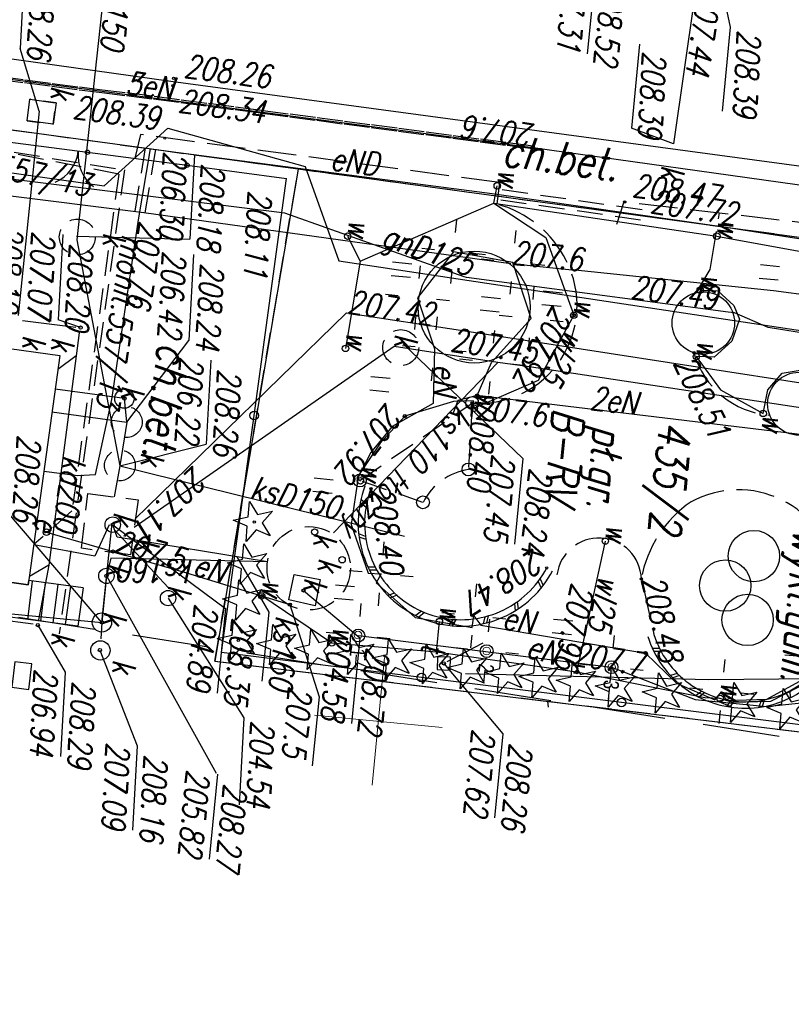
# Model space of a CAD drawing. Extents: x -110 to 11927435, y -6590197 to 5675023.
# Tile 18 of 71: x 11598464 to 11598494, y -1437284 to -1437245. Entities that reach past the tile are written whole.
import ezdxf
from ezdxf.enums import TextEntityAlignment as Align

# ---------------------------------------------------------------- set-up
doc = ezdxf.new("R2010")
doc.units = 0
doc.header["$PDMODE"] = 33
doc.header["$PDSIZE"] = 0.3
for name, pattern in [('1', [0]), ('BGT', [0]), ('BPB', [1.5, 1, -0.5]), ('BUD', [0]), ('BUW', [1.5, 1, -0.5]), ('KOC', [2, 1.5, -0.5]), ('KOJ', [0]), ('KOR', [1, 0.5, -0.5]), ('KOU', [1.5, 1, -0.5]), ('SCH', [0]), ('UBE', [1.5, 1, -0.5]), ('UOK', [1.5, 1, -0.5]), ('UPE', [0]), ('UPG', [0]), ('UPK', [0]), ('UPT', [0]), ('UPW', [0]), ('UXE', [1.5, 1, -0.5]), ('UXT', [1.5, 1, -0.5])]:
    doc.linetypes.add(name, pattern=pattern)
doc.layers.get('0').update_dxf_attribs({"color": 250, "linetype": 'CONTINUOUS', "lineweight": 100})
doc.layers.add('_0', color=7, linetype='CONTINUOUS')
doc.layers.add('PARSI', color=7, linetype='CONTINUOUS', lineweight=20, true_color=0x0a0909)
for name, color, linetype, lineweight, plot in [('PP$$O', 209, 'CONTINUOUS', 13, False), ('PPINO', 4, 'CONTINUOUS', 13, False), ('PPINP', 4, 'CONTINUOUS', 13, False)]:
    doc.layers.add(name, color=color, linetype=linetype, lineweight=lineweight, plot=plot)
doc.styles.add('K1_ACAD', font='romans.shx', dxfattribs={"width": 0.8, "oblique": 12})
doc.styles.add('OPIS_PIK', font='txt', dxfattribs={"width": 0.8, "height": 1.2})
doc.styles.get("Standard").update_dxf_attribs({"font": 'Simplex.SHX', "width": 0.75})

# ---------------------------------------------------------------- blocks, each defined once
blk = doc.blocks.new('other_BUJ')
at = {"linetype": 'Continuous'}
blk.add_circle((0, 0), 0.25, dxfattribs=at)
blk = doc.blocks.new('other_WSU')
at = {"linetype": 'Continuous'}
blk.add_circle((0, 0), 0.045, dxfattribs=at)
blk = doc.blocks.new('other_LAT')
at = {"linetype": 'Continuous'}
for p, q in [((0, 0.75), (0, 1.25)), ((-1.25, 0), (-0.75, 0)), ((0.75, 0), (1.25, 0)), ((0, -0.75), (0, -1.25))]:
    blk.add_line(p, q, dxfattribs=at)
blk = doc.blocks.new('ARM')
at = {"linetype": 'Continuous'}
blk.add_circle((0, 0), 0.125, dxfattribs=at)
blk = doc.blocks.new('other_UGE')
at = {"linetype": 'Continuous'}
blk.add_circle((0, 0), 0.0625, dxfattribs=at)
blk = doc.blocks.new('other_UKK')
at = {"linetype": 'Continuous'}
blk.add_circle((0, 0), 0.375, dxfattribs=at)
blk = doc.blocks.new('other_WLZ')
at = {"linetype": 'Continuous'}
blk.add_circle((0, 0), 0.3, dxfattribs=at)
blk = doc.blocks.new('other_UGK')
at = {"linetype": 'Continuous'}
blk.add_circle((0, 0), 0.0625, dxfattribs=at)
blk = doc.blocks.new('other_WLM')
at = {"linetype": 'Continuous'}
for p, q in [((0.25, 0.25), (-0.25, 0.25)), ((-0.25, 0.25), (-0.25, -0.25)), ((0.25, -0.25), (0.25, 0.25)), ((-0.25, -0.25), (0.25, -0.25))]:
    blk.add_line(p, q, dxfattribs=at)
blk = doc.blocks.new('other_UGW')
at = {"linetype": 'Continuous'}
blk.add_circle((0, 0), 0.0625, dxfattribs=at)
blk = doc.blocks.new('other_BGB')
at = {"linetype": 'Continuous'}
for centre, start, end in [((-1.5, 0), 359.9995, 60), ((1.5, 0), 120, 180.0005)]:
    blk.add_arc(centre, 1.5, start, end, dxfattribs=at)
blk = doc.blocks.new('other_DIN')
at = {"linetype": 'Continuous'}
for p, q in [((-0.3012, 0.09375), (-0.4937, 0.6621)), ((-0.4937, 0.6621), (-0.0039, 0.31545)), ((-0.0039, 0.31545), (0.4771, 0.67415)), ((0.4771, 0.67415), (0.2988, 0.1012)), ((-0.78225, -0.26495), (-0.3012, 0.09375)), ((0.2988, 0.1012), (0.7886, -0.24545)), ((-0.18225, -0.2575), (-0.78225, -0.26495)), ((0.01025, -0.82585), (-0.18225, -0.2575)), ((0.1886, -0.2529), (0.01025, -0.82585)), ((0.7886, -0.24545), (0.1886, -0.2529))]:
    blk.add_line(p, q, dxfattribs=at)
blk = doc.blocks.new('other_DIG')
at = {"linetype": 'Continuous'}
for p, q in [((-0.3012, 0.09375), (-0.4937, 0.6621)), ((-0.4937, 0.6621), (-0.0039, 0.31545)), ((-0.0039, 0.31545), (0.4771, 0.67415)), ((0.4771, 0.67415), (0.2988, 0.1012)), ((-0.78225, -0.26495), (-0.3012, 0.09375)), ((0.2988, 0.1012), (0.7886, -0.24545)), ((-0.18225, -0.2575), (-0.78225, -0.26495)), ((0.01025, -0.82585), (-0.18225, -0.2575)), ((0.1886, -0.2529), (0.01025, -0.82585)), ((0.7886, -0.24545), (0.1886, -0.2529))]:
    blk.add_line(p, q, dxfattribs=at)
blk.add_circle((0, 0), 0.045, dxfattribs=at)
blk = doc.blocks.new('TRA1')
at = {"linetype": 'Continuous'}
for p, q in [((-0.2625, -0.375), (-0.2625, 0.375)), ((0.2625, -0.375), (0.2625, 0.375))]:
    blk.add_line(p, q, dxfattribs=at)
blk = doc.blocks.new('other_PLZ')
at = {"linetype": 'Continuous'}
for centre in [(-1.25, 0.4385), (1.25, 0.4385), (0, -0.5615)]:
    blk.add_circle(centre, 1, dxfattribs=at)
blk = doc.blocks.new('other_SLS')
at = {"linetype": 'Continuous'}
blk.add_circle((0, 0), 0.25, dxfattribs=at)
blk = doc.blocks.new('other_WLD')
at = {"linetype": 'Continuous'}
for p, q in [((0.5, 0.333), (-0.5, 0.333)), ((-0.5, 0.333), (-0.5, -0.333)), ((0.5, -0.333), (0.5, 0.333)), ((-0.5, -0.333), (0.5, -0.333))]:
    blk.add_line(p, q, dxfattribs=at)
blk = doc.blocks.new('mzsk01')
at = {"layer": 'PARSI'}
for p, q in [((0, -5), (0, 5)), ((5, 0), (-5, 0))]:
    blk.add_line(p, q, dxfattribs=at)
blk = doc.blocks.new('PIK_IN')
at = {"layer": 'PPINP'}
blk.add_point((0, 0), dxfattribs=at)
at = {"layer": 'PP$$O', "color": 0, "oblique": 15, "width": 0.8, "flags": 1}
blk.add_attdef('KOD', (1, -1.3), '', height=0.5, dxfattribs=at)
at = {"layer": 'PPINO', "color": 0, "style": 'OPIS_PIK', "width": 0.8}
blk.add_attdef('NR_PKT', (1, -0.5), '', height=1.2, dxfattribs=at)
blk = doc.blocks.new('mdcp Łuszczanowiece')
at = {"layer": '_0', "linetype": 'UPG'}
for p, q in [((6591234.828, 5674939.558), (6591233.246, 5674913.63)), ((6591233.246, 5674913.63), (6591232.812, 5674912.27)), ((6591232.812, 5674912.27), (6591232.803, 5674912.013)), ((6591232.803, 5674912.013), (6591232.695, 5674908.853)), ((6591232.695, 5674908.853), (6591232.453, 5674901.736)), ((6591232.43, 5674901.647), (6591231.581, 5674898.222)), ((6591232.453, 5674901.736), (6591232.43, 5674901.647)), ((6591231.581, 5674898.222), (6591230.646, 5674894.444)), ((6591230.646, 5674894.444), (6591230.048, 5674871.689))]:
    blk.add_line(p, q, dxfattribs=at)
at = {"layer": '_0', "linetype": 'UPE'}
for p, q in [((6591232.572, 5674937.354), (6591231.803, 5674913.7)), ((6591237.61, 5674929.32), (6591236.99, 5674902.6)), ((6591247.95, 5674915.01), (6591247.275, 5674918.349)), ((6591229.511, 5674911.529), (6591229.865, 5674917.872)), ((6591247.67, 5674914.98), (6591246.35, 5674916.91)), ((6591227.16, 5674903.82), (6591227.69, 5674916.5)), ((6591247.88, 5674913.41), (6591247.67, 5674914.98)), ((6591247.95, 5674912.21), (6591247.95, 5674915.01)), ((6591231.803, 5674913.7), (6591231.756, 5674905.921)), ((6591247.54, 5674913.21), (6591247.88, 5674913.41)), ((6591247.89, 5674912.97), (6591247.54, 5674913.21)), ((6591247.39, 5674911.42), (6591247.89, 5674912.97)), ((6591247.024, 5674908.834), (6591247.95, 5674912.21)), ((6591229.101, 5674902.417), (6591229.511, 5674911.529)), ((6591246.34, 5674910.1), (6591247.39, 5674911.42)), ((6591245.88, 5674903.61), (6591246.34, 5674910.1)), ((6591246.88, 5674903.79), (6591247.024, 5674908.834)), ((6591231.741, 5674903.528), (6591231.756, 5674905.921)), ((6591233.8, 5674904.4), (6591231.69, 5674903.48)), ((6591235.65, 5674903.03), (6591233.8, 5674904.4)), ((6591226.63, 5674887.79), (6591227.16, 5674903.82)), ((6591246.751, 5674898.897), (6591246.88, 5674903.79)), ((6591231.752, 5674903.406), (6591231.165, 5674888.973)), ((6591231.69, 5674903.48), (6591231.5, 5674901.14)), ((6591245.55, 5674903.3), (6591245.88, 5674903.61)), ((6591236.99, 5674902.6), (6591235.65, 5674903.03)), ((6591246.01, 5674903.28), (6591245.55, 5674903.3)), ((6591245.84, 5674901.04), (6591246.01, 5674903.28)), ((6591228.986, 5674898.995), (6591229.101, 5674902.417)), ((6591236.99, 5674902.6), (6591237.26, 5674901.86)), ((6591237.26, 5674901.86), (6591237.76, 5674901.73)), ((6591231.5, 5674901.14), (6591233.42, 5674899.91)), ((6591233.42, 5674899.91), (6591235.34, 5674900.76)), ((6591235.34, 5674900.76), (6591237.46, 5674900.92)), ((6591237.46, 5674900.92), (6591238.51, 5674899.42)), ((6591244.64, 5674899.39), (6591245.84, 5674901.04)), ((6591238.51, 5674899.42), (6591239.6, 5674898.69)), ((6591244.27, 5674899.55), (6591244.64, 5674899.39)), ((6591244.29, 5674899.04), (6591244.27, 5674899.55)), ((6591228.653, 5674888.986), (6591228.986, 5674898.995)), ((6591242.47, 5674898.2), (6591244.29, 5674899.04)), ((6591239.6, 5674898.69), (6591240.61, 5674898.29)), ((6591240.61, 5674898.29), (6591242.47, 5674898.2)), ((6591244.97, 5674892), (6591245.81, 5674896.12)), ((6591244.42, 5674889.06), (6591244.97, 5674892)), ((6591231.453, 5674888.793), (6591228.653, 5674888.986)), ((6591231.165, 5674888.973), (6591230.978, 5674882.064)), ((6591243.92, 5674886.41), (6591244.42, 5674889.06)), ((6591238.525, 5674888.438), (6591231.453, 5674888.793)), ((6591241.502, 5674888.093), (6591238.525, 5674888.438)), ((6591243.394, 5674888.813), (6591244.674, 5674888.376)), ((6591241.601, 5674887.416), (6591241.502, 5674888.093)), ((6591244.674, 5674888.376), (6591244.457, 5674885.962)), ((6591226.58, 5674886), (6591226.63, 5674887.79)), ((6591241.571, 5674886.075), (6591241.601, 5674887.416)), ((6591226.44, 5674881.72), (6591226.58, 5674886))]:
    blk.add_line(p, q, dxfattribs=at)
at = {"layer": '_0', "linetype": 'UPK'}
for p, q in [((6591237.136, 5674932.28), (6591235.68, 5674904.422)), ((6591234.531, 5674901.874), (6591236.057, 5674929.305)), ((6591217.688, 5674909.657), (6591226.482, 5674909.258)), ((6591235.68, 5674904.422), (6591235.63, 5674903.27)), ((6591235.63, 5674903.27), (6591235.407, 5674899.198)), ((6591242.86, 5674897.54), (6591235.63, 5674903.27)), ((6591234.271, 5674897.218), (6591234.531, 5674901.874)), ((6591241.071, 5674889.004), (6591242.719, 5674900.311)), ((6591235.407, 5674899.198), (6591243.403, 5674889.794)), ((6591242.554, 5674890.237), (6591234.271, 5674897.218)), ((6591244.24, 5674895.1), (6591243.85, 5674889.17)), ((6591244.24, 5674895.1), (6591244.69, 5674889.01)), ((6591245.62, 5674891.358), (6591243.556, 5674889.009)), ((6591243.072, 5674889.8), (6591242.554, 5674890.237)), ((6591232.468, 5674886.484), (6591241.071, 5674889.004)), ((6591238.445, 5674888.926), (6591238.339, 5674886.201)), ((6591239.348, 5674889.104), (6591238.445, 5674888.926)), ((6591239.238, 5674886.166), (6591239.348, 5674889.104)), ((6591239.348, 5674889.104), (6591241.071, 5674889.004)), ((6591241.071, 5674889.004), (6591242.293, 5674888.899)), ((6591247.214, 5674888.902), (6591243.329, 5674888.93)), ((6591243.85, 5674889.17), (6591243.38, 5674888.95)), ((6591244.69, 5674889.01), (6591245.39, 5674888.9)), ((6591245.39, 5674888.9), (6591247.214, 5674888.902)), ((6591247.214, 5674888.902), (6591247.852, 5674888.917)), ((6591247.242, 5674877.65), (6591247.214, 5674888.902)), ((6591236.064, 5674886.919), (6591236.968, 5674886.892)), ((6591218.938, 5674886.622), (6591232.468, 5674886.484)), ((6591235.795, 5674884.679), (6591235.859, 5674886.766)), ((6591236.968, 5674886.892), (6591237.574, 5674886.231)), ((6591236.968, 5674886.892), (6591245.187, 5674886.626)), ((6591245.187, 5674886.626), (6591245.707, 5674885.913)), ((6591245.187, 5674886.626), (6591247.357, 5674886.428)), ((6591247.54, 5674886.244), (6591247.431, 5674882.776)), ((6591227.618, 5674884.529), (6591235.623, 5674884.486))]:
    blk.add_line(p, q, dxfattribs=at)
at = {"layer": '_0', "linetype": 'UPT'}
for p, q in [((6591246.279, 5674920.799), (6591247.14, 5674912.66)), ((6591247.14, 5674912.66), (6591247.834, 5674903.201)), ((6591246.57, 5674903.75), (6591247.43, 5674902.43))]:
    blk.add_line(p, q, dxfattribs=at)
at = {"layer": '_0'}
for p, q in [((6591229.77, 5674917.99), (6591228.89, 5674894.8)), ((6591248.29, 5674893.43), (6591248.83, 5674917.26)), ((6591228.89, 5674894.8), (6591226.64, 5674835.34)), ((6591228.89, 5674894.8), (6591248.29, 5674893.43))]:
    blk.add_line(p, q, dxfattribs=at)
at = {"layer": '_0', "linetype": 'KOU'}
for p, q in [((6591229.77, 5674917.99), (6591228.89, 5674894.8)), ((6591248.58, 5674906.5), (6591248.83, 5674917.03)), ((6591248.29, 5674893.43), (6591248.58, 5674906.5)), ((6591248.807, 5674906.539), (6591248.58, 5674906.5)), ((6591228.89, 5674894.8), (6591226.55, 5674833.05)), ((6591248.29, 5674893.43), (6591228.89, 5674894.8))]:
    blk.add_line(p, q, dxfattribs=at)
at = {"layer": '_0', "linetype": 'KOJ'}
for p, q in [((6591227.01, 5674917.73), (6591225.968, 5674889.524)), ((6591225.968, 5674889.524), (6591225.104, 5674869.049))]:
    blk.add_line(p, q, dxfattribs=at)
at = {"layer": '_0', "linetype": 'KOC'}
for p, q in [((6591229.11, 5674917.65), (6591228.926, 5674907.554)), ((6591231.22, 5674911.16), (6591228.99, 5674911.31)), ((6591232.16, 5674910.72), (6591231.22, 5674911.16)), ((6591243.48, 5674909.66), (6591245.59, 5674910.36)), ((6591228.926, 5674907.554), (6591229.825, 5674907.351)), ((6591228.64, 5674902.66), (6591228.14, 5674888.554)), ((6591228.64, 5674902.66), (6591229.49, 5674902.63)), ((6591228.14, 5674888.554), (6591229.077, 5674888.413))]:
    blk.add_line(p, q, dxfattribs=at)
at = {"layer": '_0', "linetype": 'UPW'}
for p, q in [((6591229.9, 5674911.29), (6591230.41, 5674917.45)), ((6591246.75, 5674916.7), (6591247.75, 5674915.13)), ((6591232.295, 5674896.715), (6591233.297, 5674915.974)), ((6591232.295, 5674896.715), (6591233.297, 5674915.974)), ((6591234.97, 5674914.34), (6591234.74, 5674915.18)), ((6591247.75, 5674915.13), (6591247.93, 5674913.67)), ((6591235.67, 5674913.85), (6591234.97, 5674914.34)), ((6591236.6, 5674913.76), (6591235.67, 5674913.85)), ((6591235.85, 5674912.01), (6591236.6, 5674913.76)), ((6591247.93, 5674913.67), (6591247.82, 5674913.17)), ((6591247.82, 5674913.17), (6591247.85, 5674912.57)), ((6591232.52, 5674912.21), (6591233.04, 5674912.48)), ((6591233.04, 5674912.48), (6591233.91, 5674912.27)), ((6591233.91, 5674912.27), (6591234.6, 5674911.64)), ((6591247.85, 5674912.57), (6591247.34, 5674907.51)), ((6591232.02, 5674911.54), (6591232.52, 5674912.21)), ((6591234.65, 5674910.95), (6591235.85, 5674912.01)), ((6591232.06, 5674910.85), (6591232.02, 5674911.54)), ((6591234.6, 5674911.64), (6591234.65, 5674910.95)), ((6591229.47, 5674902.52), (6591229.9, 5674911.29)), ((6591247.34, 5674907.51), (6591242.15, 5674908.12)), ((6591247.34, 5674907.51), (6591247.1, 5674901.99)), ((6591230.6, 5674904.66), (6591233.51, 5674906.04)), ((6591233.51, 5674906.04), (6591236.18, 5674904.91)), ((6591229.47, 5674902.52), (6591230.6, 5674904.66)), ((6591236.18, 5674904.91), (6591237.49, 5674902.53)), ((6591229.47, 5674902.52), (6591228.78, 5674902.58)), ((6591232.22, 5674897.55), (6591229.47, 5674902.52)), ((6591237.49, 5674902.53), (6591237.21, 5674902.47)), ((6591237.21, 5674902.47), (6591237.31, 5674901.7)), ((6591247.1, 5674901.99), (6591245.9, 5674901.99)), ((6591247.1, 5674901.99), (6591247.14, 5674897.9)), ((6591237.31, 5674901.7), (6591238.06, 5674899.87)), ((6591238.06, 5674899.87), (6591239.21, 5674899.02)), ((6591239.21, 5674899.02), (6591240.64, 5674898.24)), ((6591240.64, 5674898.24), (6591240.74, 5674898.39)), ((6591247.14, 5674897.9), (6591245.58, 5674895)), ((6591231.3, 5674896.97), (6591232.22, 5674897.55)), ((6591232.22, 5674897.55), (6591235.66, 5674897.31)), ((6591228.753, 5674895.054), (6591232.295, 5674896.715)), ((6591227.787, 5674889.58), (6591228.753, 5674895.054)), ((6591230.263, 5674887.332), (6591227.787, 5674889.58)), ((6591230.047, 5674882.034), (6591230.263, 5674887.332))]:
    blk.add_line(p, q, dxfattribs=at)
at = {"layer": '_0', "linetype": 'BGT'}
for p, q in [((6591248.56, 5674917.21), (6591248.35, 5674909.36)), ((6591248.35, 5674909.36), (6591248.14, 5674901.51)), ((6591248.14, 5674901.51), (6591247.93, 5674893.66)), ((6591229.159, 5674890.47), (6591229.29, 5674894.38)), ((6591238.61, 5674894.02), (6591229.29, 5674894.38)), ((6591247.93, 5674893.66), (6591238.61, 5674894.02)), ((6591229.029, 5674886.56), (6591229.159, 5674890.47)), ((6591228.898, 5674882.651), (6591229.029, 5674886.56))]:
    blk.add_line(p, q, dxfattribs=at)
at = {"layer": '_0', "linetype": '1'}
for p, q in [((6591247.256, 5674915.847), (6591247.533, 5674915.878)), ((6591247.709, 5674914.882), (6591247.983, 5674914.832)), ((6591247.742, 5674914.767), (6591248.014, 5674914.709)), ((6591247.865, 5674913.589), (6591248.105, 5674913.449)), ((6591247.869, 5674913.708), (6591248.114, 5674913.576)), ((6591247.612, 5674912.432), (6591247.796, 5674912.224)), ((6591247.654, 5674912.544), (6591247.845, 5674912.341)), ((6591247.084, 5674911.506), (6591247.202, 5674911.253)), ((6591247.009, 5674911.413), (6591247.119, 5674911.157)), ((6591246.217, 5674910.698), (6591246.25, 5674910.422)), ((6591246.117, 5674910.634), (6591246.141, 5674910.356)), ((6591243.865, 5674905.729), (6591244.105, 5674905.878)), ((6591243.974, 5674905.665), (6591244.219, 5674905.805)), ((6591244.84, 5674904.931), (6591245.115, 5674904.991)), ((6591244.921, 5674904.834), (6591245.198, 5674904.885)), ((6591245.496, 5674903.855), (6591245.776, 5674903.822)), ((6591245.541, 5674903.737), (6591245.82, 5674903.694)), ((6591245.76, 5674902.623), (6591246.014, 5674902.499)), ((6591245.764, 5674902.497), (6591246.013, 5674902.364)), ((6591245.565, 5674901.253), (6591245.757, 5674901.045)), ((6591245.604, 5674901.373), (6591245.802, 5674901.172)), ((6591244.967, 5674900.144), (6591245.08, 5674899.885)), ((6591245.043, 5674900.245), (6591245.164, 5674899.99)), ((6591244.037, 5674899.294), (6591244.058, 5674899.013)), ((6591244.142, 5674899.364), (6591244.172, 5674899.084)), ((6591242.878, 5674898.799), (6591242.805, 5674898.527)), ((6591243.001, 5674898.831), (6591242.937, 5674898.556)), ((6591241.621, 5674898.714), (6591241.462, 5674898.481)), ((6591241.748, 5674898.703), (6591241.596, 5674898.465)), ((6591244.62, 5674896.17), (6591244.72, 5674897.21)), ((6591244.72, 5674897.21), (6591245.76, 5674897.11)), ((6591245.76, 5674897.11), (6591245.63, 5674896.07)), ((6591245.63, 5674896.07), (6591244.62, 5674896.17))]:
    blk.add_line(p, q, dxfattribs=at)
at = {"layer": '_0', "linetype": 'Continuous'}
for p, q in [((6591220.074, 5674910.491), (6591221.739, 5674911.02)), ((6591221.739, 5674911.02), (6591225.029, 5674911.02)), ((6591226.482, 5674909.258), (6591226.03, 5674907.567)), ((6591222.74, 5674907.567), (6591226.03, 5674907.567)), ((6591220, 5674905.574), (6591223.323, 5674905.574)), ((6591235.266, 5674899.529), (6591239.263, 5674904.605)), ((6591239.263, 5674904.605), (6591242.618, 5674904.605)), ((6591247.508, 5674902.32), (6591250.009, 5674904.874)), ((6591250.009, 5674904.874), (6591253.298, 5674904.874)), ((6591245.21, 5674896.6), (6591246.835, 5674898.959)), ((6591246.835, 5674898.959), (6591250.19, 5674898.959)), ((6591245.81, 5674896.12), (6591249.274, 5674897.604)), ((6591249.274, 5674897.604), (6591251.977, 5674897.604)), ((6591244.16, 5674893.886), (6591246.185, 5674895.333)), ((6591246.185, 5674895.333), (6591248.888, 5674895.333)), ((6591246.019, 5674891.375), (6591250.378, 5674894.768)), ((6591250.378, 5674894.768), (6591253.763, 5674894.91)), ((6591245.39, 5674888.9), (6591252.633, 5674893.907)), ((6591252.667, 5674893.955), (6591255.989, 5674893.955)), ((6591243.38, 5674888.95), (6591246.198, 5674893.646)), ((6591246.198, 5674893.646), (6591249.521, 5674893.646)), ((6591236.623, 5674892.134), (6591239.909, 5674892.272)), ((6591241.071, 5674889.004), (6591239.909, 5674892.272)), ((6591232.589, 5674891.062), (6591235.941, 5674891.203)), ((6591239.348, 5674889.104), (6591235.941, 5674891.203)), ((6591228.721, 5674890.726), (6591232.007, 5674890.863)), ((6591232.332, 5674886.448), (6591232.007, 5674890.863)), ((6591248.294, 5674888.928), (6591251.862, 5674890.741)), ((6591251.862, 5674890.741), (6591255.149, 5674890.878)), ((6591247.214, 5674888.902), (6591243.222, 5674884.75)), ((6591247.558, 5674886.425), (6591249.286, 5674887.67)), ((6591249.286, 5674887.67), (6591252.573, 5674887.808)), ((6591235.855, 5674886.955), (6591235.637, 5674886.054)), ((6591232.317, 5674885.915), (6591235.637, 5674886.054)), ((6591227.618, 5674884.529), (6591225.263, 5674883.554)), ((6591221.943, 5674883.415), (6591225.263, 5674883.554))]:
    blk.add_line(p, q, dxfattribs=at)
at = {"layer": '_0', "linetype": 'UBE'}
for p, q in [((6591229.165, 5674908.287), (6591228.901, 5674902.426)), ((6591229.564, 5674908.269), (6591229.301, 5674902.408)), ((6591227.105, 5674903.822), (6591227.07, 5674902.753)), ((6591227.215, 5674903.818), (6591227.18, 5674902.75)), ((6591227.07, 5674902.753), (6591227.034, 5674901.684)), ((6591227.18, 5674902.75), (6591227.144, 5674901.681)), ((6591227.034, 5674901.684), (6591226.999, 5674900.616)), ((6591227.144, 5674901.681), (6591227.109, 5674900.612)), ((6591226.999, 5674900.616), (6591226.964, 5674899.547)), ((6591227.109, 5674900.612), (6591227.074, 5674899.544)), ((6591226.964, 5674899.547), (6591226.928, 5674898.478)), ((6591227.074, 5674899.544), (6591227.038, 5674898.475)), ((6591226.928, 5674898.478), (6591226.893, 5674897.41)), ((6591227.038, 5674898.475), (6591227.003, 5674897.406)), ((6591226.893, 5674897.41), (6591226.858, 5674896.341)), ((6591227.003, 5674897.406), (6591226.968, 5674896.338)), ((6591226.858, 5674896.341), (6591226.822, 5674895.272)), ((6591226.968, 5674896.338), (6591226.932, 5674895.269)), ((6591226.822, 5674895.272), (6591226.787, 5674894.204)), ((6591226.932, 5674895.269), (6591226.897, 5674894.2)), ((6591226.787, 5674894.204), (6591226.752, 5674893.135)), ((6591226.897, 5674894.2), (6591226.862, 5674893.132)), ((6591226.752, 5674893.135), (6591226.716, 5674892.066)), ((6591226.862, 5674893.132), (6591226.826, 5674892.063)), ((6591226.716, 5674892.066), (6591226.681, 5674890.998)), ((6591226.826, 5674892.063), (6591226.791, 5674890.994)), ((6591226.681, 5674890.998), (6591226.646, 5674889.929)), ((6591226.791, 5674890.994), (6591226.756, 5674889.926)), ((6591226.646, 5674889.929), (6591226.61, 5674888.86)), ((6591226.756, 5674889.926), (6591226.72, 5674888.857)), ((6591226.61, 5674888.86), (6591226.575, 5674887.792)), ((6591226.72, 5674888.857), (6591226.685, 5674887.788)), ((6591228.666, 5674889.185), (6591231.467, 5674888.992)), ((6591228.639, 5674888.786), (6591231.44, 5674888.593)), ((6591226.55, 5674886.897), (6591226.575, 5674887.792)), ((6591226.66, 5674886.893), (6591226.685, 5674887.788)), ((6591226.525, 5674886.002), (6591226.55, 5674886.897)), ((6591226.635, 5674885.998), (6591226.66, 5674886.893)), ((6591226.49, 5674884.932), (6591226.525, 5674886.002)), ((6591226.6, 5674884.928), (6591226.635, 5674885.998)), ((6591226.455, 5674883.862), (6591226.49, 5674884.932)), ((6591226.565, 5674883.858), (6591226.6, 5674884.928)), ((6591226.42, 5674882.792), (6591226.455, 5674883.862)), ((6591226.53, 5674882.788), (6591226.565, 5674883.858))]:
    blk.add_line(p, q, dxfattribs=at)
at = {"layer": '_0', "linetype": 'BUW'}
for p, q in [((6591237.3, 5674902.43), (6591239.89, 5674902.54)), ((6591240.73, 5674898.37), (6591237.3, 5674902.43)), ((6591241.34, 5674900.9), (6591240.73, 5674898.37))]:
    blk.add_line(p, q, dxfattribs=at)
at = {"layer": '_0', "linetype": 'UOK'}
for p, q in [((6591242.263, 5674887.864), (6591242.32, 5674889.839)), ((6591242.32, 5674889.839), (6591244.486, 5674889.749)), ((6591244.486, 5674889.749), (6591244.416, 5674887.824)), ((6591244.416, 5674887.824), (6591242.263, 5674887.864)), ((6591227.185, 5674884.12), (6591227.232, 5674885.153)), ((6591227.232, 5674885.153), (6591228.074, 5674885.128)), ((6591228.074, 5674885.128), (6591228.036, 5674884.106)), ((6591228.036, 5674884.106), (6591227.185, 5674884.12))]:
    blk.add_line(p, q, dxfattribs=at)
at = {"layer": '_0', "linetype": 'UXT'}
for p, q in [((6591229.216, 5674882.223), (6591229.572, 5674888.064)), ((6591229.572, 5674888.064), (6591247.811, 5674887.284))]:
    blk.add_line(p, q, dxfattribs=at)
at = {"layer": '_0', "linetype": 'UXE'}
for p, q in [((6591229.761, 5674887.861), (6591229.216, 5674882.223)), ((6591229.761, 5674887.861), (6591242.996, 5674887.315)), ((6591242.996, 5674887.315), (6591244.454, 5674885.964))]:
    blk.add_line(p, q, dxfattribs=at)
at = {"layer": '_0', "linetype": 'SCH'}
for p, q in [((6591245.939, 5674888.038), (6591245.858, 5674885.907)), ((6591245.939, 5674888.038), (6591247.453, 5674887.982)), ((6591247.453, 5674887.982), (6591247.375, 5674886.017)), ((6591245.922, 5674887.542), (6591247.433, 5674887.49)), ((6591245.905, 5674887.046), (6591247.414, 5674886.999)), ((6591245.889, 5674886.55), (6591247.394, 5674886.508)), ((6591246.028, 5674885.9), (6591245.858, 5674885.907)), ((6591247.375, 5674886.017), (6591245.872, 5674886.054)), ((6591245.962, 5674883.916), (6591246.028, 5674885.9)), ((6591247.375, 5674886.017), (6591247.306, 5674883.842))]:
    blk.add_line(p, q, dxfattribs=at)
at = {"layer": '_0', "linetype": 'BUD'}
for p, q in [((6591236.518, 5674873.271), (6591237.015, 5674886.253)), ((6591237.015, 5674886.253), (6591246.028, 5674885.9)), ((6591246.028, 5674885.9), (6591244.218, 5674835.937))]:
    blk.add_line(p, q, dxfattribs=at)
at = {"layer": '_0', "linetype": 'KOR'}
for p, q in [((6591227.232, 5674885.153), (6591227.185, 5674884.12)), ((6591228.074, 5674885.128), (6591227.232, 5674885.153)), ((6591228.036, 5674884.106), (6591228.074, 5674885.128))]:
    blk.add_line(p, q, dxfattribs=at)
at = {"layer": '_0', "linetype": 'BPB', "ltscale": 3}
blk.add_lwpolyline([(6591165.185, 5674987.457), (6591158.691, 5674859.807), (6591109.553, 5674863.045), (6591110.755, 5674725.53), (6591237.72, 5674719.424), (6591252.958, 5674983.187)], close=True, dxfattribs=at)
at = {"layer": '_0', "linetype": 'KOJ'}
for centre, radius in [((6591236.089, 5674915.118), 1.229), ((6591233.319, 5674911.094), 1.218), ((6591233.57, 5674902.144), 2.18)]:
    blk.add_circle(centre, radius, dxfattribs=at)
at = {"layer": '_0', "linetype": 'BGT'}
for centre, radius in [((6591248.35, 5674909.36), 0.17), ((6591248.14, 5674901.51), 0.17), ((6591238.61, 5674894.02), 0.17), ((6591229.159, 5674890.47), 0.085), ((6591229.029, 5674886.56), 0.085)]:
    blk.add_circle(centre, radius, dxfattribs=at)
at = {"layer": '_0', "linetype": 'UOK'}
for centre, radius in [((6591235.42, 5674899.453), 0.7), ((6591244.328, 5674896.72), 1.626), ((6591239.348, 5674889.104), 0.6), ((6591241.054, 5674889.005), 0.6), ((6591232.355, 5674886.486), 0.7)]:
    blk.add_circle(centre, radius, dxfattribs=at)
at = {"layer": '_0', "linetype": 'KOC'}
for centre, radius, start, end in [((6591243.459, 5674913.452), 3.822, 104.065, 214.2667), ((6591233.307, 5674913.949), 3.334, 291.1514, 1.2194), ((6591243.816, 5674914.215), 4.567, 219.6576, 265.78), ((6591243.699, 5674908.022), 1.653, 97.6207, 267.9478), ((6591233.485, 5674902.33), 3.817, 1.5016, 122.7487), ((6591233.654, 5674901.963), 4.217, 121.9886, 170.9043)]:
    blk.add_arc(centre, radius, start, end, dxfattribs=at)
at = {"layer": '_0', "linetype": '1'}
for centre, radius, start, end in [((6591244.141, 5674913.796), 3.979, 24.2277, 42.5003), ((6591244.141, 5674913.796), 3.729, 24.2277, 42.5003), ((6591244.141, 5674913.796), 3.729, 5.9552, 24.2277), ((6591244.141, 5674913.796), 3.979, 5.9552, 24.2277), ((6591244.141, 5674913.796), 3.729, 347.6826, 5.9552), ((6591244.141, 5674913.796), 3.979, 347.6826, 5.9552), ((6591244.141, 5674913.796), 3.729, 329.41, 347.6826), ((6591244.141, 5674913.796), 3.979, 329.41, 347.6826), ((6591244.141, 5674913.796), 3.729, 311.1374, 329.41), ((6591244.141, 5674913.796), 3.979, 311.1374, 329.41), ((6591244.141, 5674913.796), 3.729, 292.8648, 311.1374), ((6591244.141, 5674913.796), 3.979, 292.8648, 311.1374), ((6591241.999, 5674902.46), 4.015, 48.7272, 67.9922), ((6591241.999, 5674902.46), 3.765, 48.7272, 67.9922), ((6591241.999, 5674902.46), 4.015, 29.4623, 48.7272), ((6591241.999, 5674902.46), 3.765, 29.4623, 48.7272), ((6591241.999, 5674902.46), 3.765, 10.1973, 29.4623), ((6591241.999, 5674902.46), 4.015, 10.1973, 29.4623), ((6591241.999, 5674902.46), 3.765, 350.9324, 10.1973), ((6591241.999, 5674902.46), 4.015, 350.9324, 10.1973), ((6591241.999, 5674902.46), 3.765, 331.6674, 350.9324), ((6591241.999, 5674902.46), 4.015, 331.6674, 350.9324), ((6591241.999, 5674902.46), 3.765, 312.4025, 331.6674), ((6591241.999, 5674902.46), 4.015, 312.4025, 331.6674), ((6591241.999, 5674902.46), 3.765, 293.1375, 312.4025), ((6591241.999, 5674902.46), 4.015, 293.1375, 312.4025), ((6591241.999, 5674902.46), 3.765, 254.6076, 273.8726), ((6591241.999, 5674902.46), 3.765, 273.8726, 293.1375), ((6591241.999, 5674902.46), 4.015, 254.6076, 273.8726), ((6591241.999, 5674902.46), 4.015, 273.8726, 293.1375)]:
    blk.add_arc(centre, radius, start, end, dxfattribs=at)
at = {"layer": '_0', "linetype": 'BUW'}
blk.add_arc((6591242.217, 5674903.137), 2.402, 194.3782, 248.5846, dxfattribs=at)
at = {"layer": '_0'}
for name, p, rotation in [('other_LAT', (6591245.89, 5674916.76), 269.9999974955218), ('other_LAT', (6591228.94, 5674915.53), 317.6900004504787), ('other_LAT', (6591247.54, 5674913.21), 269.9999974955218), ('other_WSU', (6591228.924, 5674907.584), 2.39719513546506), ('other_LAT', (6591233.8, 5674904.4), 269.9999974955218), ('other_LAT', (6591246.865, 5674903.929), 269.9999974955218), ('other_LAT', (6591231.69, 5674903.48), 269.9999974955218), ('other_LAT', (6591245.55, 5674903.3), 269.9999974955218), ('other_LAT', (6591235.65, 5674903.03), 269.9999974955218), ('other_LAT', (6591231.5, 5674901.14), 269.9999974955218), ('other_WLM', (6591247.508, 5674902.32), 93.72130494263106), ('other_LAT', (6591235.34, 5674900.76), 269.9999974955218), ('other_LAT', (6591233.42, 5674899.91), 269.9999974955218), ('other_LAT', (6591244.27, 5674899.55), 269.9999974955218), ('other_UGE', (6591245.58, 5674895), 269.9999974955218), ('other_WLZ', (6591246.019, 5674891.375), 2.398588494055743), ('other_WSU', (6591225.841, 5674889.621), 2.39724977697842), ('other_WSU', (6591226.128, 5674889.622), 2.39724977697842), ('other_WSU', (6591228.19, 5674889.507), 2.397386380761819), ('other_UKK', (6591238.445, 5674888.926), 2.398069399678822), ('other_UKK', (6591247.214, 5674888.902), 2.398615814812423), ('other_UKK', (6591248.303, 5674888.948), 2.398670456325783), ('other_UGK', (6591238.445, 5674888.926), 2.398069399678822), ('other_UGK', (6591247.214, 5674888.902), 2.398615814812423), ('other_UGK', (6591248.294, 5674888.928), 2.398670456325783), ('other_BGB', (6591229.026, 5674886.199), 268.9836311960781), ('other_UGK', (6591235.855, 5674886.955), 272.3993541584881), ('other_UGK', (6591247.558, 5674886.425), 272.3992721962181)]:
    blk.add_blockref(name, p, dxfattribs=dict(at, rotation=rotation))
at = {"layer": '_0', "color": 253}
for name, p, rotation in [('other_LAT', (6591245.89, 5674916.76), 269.9999974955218), ('other_LAT', (6591228.94, 5674915.53), 317.6900004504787), ('other_LAT', (6591247.54, 5674913.21), 269.9999974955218), ('other_LAT', (6591247.022, 5674908.831), 269.9999974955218), ('other_WSU', (6591228.924, 5674907.584), 2.39719513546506), ('other_LAT', (6591233.8, 5674904.4), 269.9999974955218), ('other_LAT', (6591246.865, 5674903.929), 269.9999974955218), ('other_LAT', (6591231.69, 5674903.48), 269.9999974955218), ('other_LAT', (6591245.55, 5674903.3), 269.9999974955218), ('other_LAT', (6591235.65, 5674903.03), 269.9999974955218), ('other_LAT', (6591231.5, 5674901.14), 269.9999974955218), ('other_WLM', (6591247.508, 5674902.32), 93.72130494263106), ('other_LAT', (6591235.34, 5674900.76), 269.9999974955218), ('other_LAT', (6591233.42, 5674899.91), 269.9999974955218), ('other_LAT', (6591244.27, 5674899.55), 269.9999974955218), ('other_LAT', (6591246.751, 5674898.891), 269.9999974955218), ('other_UGE', (6591245.58, 5674895), 269.9999974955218), ('other_WLZ', (6591246.019, 5674891.375), 2.398588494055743), ('other_WSU', (6591225.841, 5674889.621), 2.39724977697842), ('other_WSU', (6591226.128, 5674889.622), 2.39724977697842), ('other_WSU', (6591228.19, 5674889.507), 2.397386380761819), ('other_UKK', (6591238.445, 5674888.926), 2.398069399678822), ('other_UKK', (6591247.214, 5674888.902), 2.398615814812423), ('other_UKK', (6591248.303, 5674888.948), 2.398670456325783), ('other_UGK', (6591238.445, 5674888.926), 2.398069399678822), ('other_UGK', (6591247.214, 5674888.902), 2.398615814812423), ('other_UGK', (6591248.294, 5674888.928), 2.398670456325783), ('other_BGB', (6591229.026, 5674886.199), 268.9836311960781), ('other_UGK', (6591235.855, 5674886.955), 272.3993541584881), ('other_UGK', (6591247.558, 5674886.425), 272.3992721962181), ('other_WLD', (6591249.578, 5674885.999), 358.7774672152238)]:
    blk.add_blockref(name, p, dxfattribs=dict(at, rotation=rotation))
at = {"layer": '_0'}
for name, p in [('other_DIN', (6591247.98, 5674915.842)), ('other_PLZ', (6591243.42, 5674913.5)), ('other_DIN', (6591247.927, 5674913.909)), ('TRA1', (6591231.102, 5674913.463)), ('ARM', (6591236.6, 5674913.76)), ('ARM', (6591247.82, 5674913.17)), ('other_DIN', (6591247.846, 5674910.95)), ('ARM', (6591229.9, 5674911.29)), ('ARM', (6591234.65, 5674910.95)), ('ARM', (6591232.06, 5674910.85)), ('other_WSU', (6591234.51, 5674910.84)), ('other_UGE', (6591246.34, 5674910.1)), ('other_WSU', (6591243.48, 5674909.66)), ('other_DIN', (6591247.795, 5674909.098)), ('ARM', (6591242.15, 5674908.12)), ('other_DIN', (6591247.723, 5674907.57)), ('other_UGW', (6591247.34, 5674907.51)), ('TRA1', (6591245.634, 5674906.783)), ('other_DIN', (6591247.714, 5674906.105)), ('ARM', (6591233.51, 5674906.04)), ('other_UGW', (6591233.51, 5674906.04)), ('other_WSU', (6591243.41, 5674905.95)), ('TRA1', (6591232.946, 5674905.141)), ('other_DIN', (6591247.677, 5674904.765)), ('other_UGE', (6591227.16, 5674903.82)), ('other_DIN', (6591247.637, 5674903.289)), ('TRA1', (6591233.396, 5674902.759)), ('ARM', (6591228.78, 5674902.58)), ('other_UGE', (6591236.99, 5674902.6)), ('other_BUJ', (6591237.3, 5674902.43)), ('ARM', (6591237.49, 5674902.53)), ('other_BUJ', (6591239.89, 5674902.54)), ('other_WSU', (6591237.3, 5674902.43)), ('other_DIN', (6591247.597, 5674901.818)), ('other_UGE', (6591247.508, 5674902.32)), ('ARM', (6591245.9, 5674901.99)), ('other_BUJ', (6591241.34, 5674900.9)), ('other_DIN', (6591247.556, 5674900.345)), ('TRA1', (6591232.39, 5674899.187)), ('other_UGW', (6591238.06, 5674899.87)), ('other_DIN', (6591247.516, 5674898.873)), ('TRA1', (6591236.913, 5674898.781)), ('other_WSU', (6591241, 5674898.83)), ('other_BUJ', (6591240.73, 5674898.37)), ('ARM', (6591240.74, 5674898.39)), ('TRA1', (6591245.126, 5674898.189)), ('ARM', (6591243.87, 5674897.98)), ('other_DIN', (6591247.473, 5674897.293)), ('ARM', (6591247.14, 5674897.9)), ('ARM', (6591235.66, 5674897.31)), ('TRA1', (6591241.062, 5674896.961)), ('ARM', (6591231.3, 5674896.97)), ('ARM', (6591242.9, 5674896.81)), ('other_UGK', (6591245.21, 5674896.6)), ('other_UGE', (6591245.81, 5674896.12)), ('other_DIN', (6591247.432, 5674895.804)), ('other_DIG', (6591242.74, 5674894.43)), ('other_DIN', (6591244.412, 5674894.369)), ('other_DIN', (6591245.828, 5674894.317)), ('ARM', (6591245.58, 5674895)), ('other_DIG', (6591247.39, 5674894.26)), ('other_WLZ', (6591243.38, 5674888.95)), ('other_WLZ', (6591245.39, 5674888.9)), ('other_UGK', (6591243.38, 5674888.95)), ('other_UGE', (6591244.42, 5674889.06)), ('other_UGK', (6591245.39, 5674888.9)), ('ARM', (6591243.92, 5674886.41))]:
    blk.add_blockref(name, p, dxfattribs=at)
at = {"layer": '_0', "color": 253}
for name, p in [('other_DIN', (6591247.98, 5674915.842)), ('other_PLZ', (6591243.42, 5674913.5)), ('other_DIN', (6591247.927, 5674913.909)), ('TRA1', (6591231.102, 5674913.463)), ('ARM', (6591236.6, 5674913.76)), ('ARM', (6591247.82, 5674913.17)), ('other_DIN', (6591247.846, 5674910.95)), ('ARM', (6591229.9, 5674911.29)), ('ARM', (6591234.65, 5674910.95)), ('ARM', (6591232.06, 5674910.85)), ('other_WSU', (6591234.51, 5674910.84)), ('other_UGE', (6591246.34, 5674910.1)), ('other_WSU', (6591243.48, 5674909.66)), ('other_DIN', (6591247.795, 5674909.098)), ('other_SLS', (6591247.018, 5674908.834)), ('ARM', (6591242.15, 5674908.12)), ('other_DIN', (6591247.723, 5674907.57)), ('other_UGW', (6591247.34, 5674907.51)), ('TRA1', (6591245.634, 5674906.783)), ('other_DIN', (6591247.714, 5674906.105)), ('ARM', (6591233.51, 5674906.04)), ('other_UGW', (6591233.51, 5674906.04)), ('other_WSU', (6591243.41, 5674905.95)), ('TRA1', (6591232.946, 5674905.141)), ('other_DIN', (6591247.677, 5674904.765)), ('other_SLS', (6591246.868, 5674903.933)), ('other_UGE', (6591227.16, 5674903.82)), ('other_DIN', (6591247.637, 5674903.289)), ('TRA1', (6591233.396, 5674902.759)), ('ARM', (6591228.78, 5674902.58)), ('other_UGE', (6591236.99, 5674902.6)), ('other_BUJ', (6591237.3, 5674902.43)), ('ARM', (6591237.49, 5674902.53)), ('other_BUJ', (6591239.89, 5674902.54)), ('other_WSU', (6591237.3, 5674902.43)), ('other_DIN', (6591247.597, 5674901.818)), ('other_UGE', (6591247.508, 5674902.32)), ('ARM', (6591245.9, 5674901.99)), ('other_BUJ', (6591241.34, 5674900.9)), ('other_DIN', (6591247.556, 5674900.345)), ('TRA1', (6591232.39, 5674899.187)), ('other_UGW', (6591238.06, 5674899.87)), ('other_DIN', (6591247.516, 5674898.873)), ('TRA1', (6591236.913, 5674898.781)), ('other_WSU', (6591241, 5674898.83)), ('other_SLS', (6591246.751, 5674898.897)), ('other_BUJ', (6591240.73, 5674898.37)), ('ARM', (6591240.74, 5674898.39)), ('TRA1', (6591245.126, 5674898.189)), ('ARM', (6591243.87, 5674897.98)), ('other_DIN', (6591247.473, 5674897.293)), ('ARM', (6591247.14, 5674897.9)), ('ARM', (6591235.66, 5674897.31)), ('TRA1', (6591241.062, 5674896.961)), ('ARM', (6591231.3, 5674896.97)), ('ARM', (6591242.9, 5674896.81)), ('other_UGK', (6591245.21, 5674896.6)), ('other_UGE', (6591245.81, 5674896.12)), ('other_DIN', (6591247.432, 5674895.804)), ('other_DIG', (6591242.74, 5674894.43)), ('other_DIN', (6591244.412, 5674894.369)), ('other_DIN', (6591245.828, 5674894.317)), ('ARM', (6591245.58, 5674895)), ('other_DIG', (6591247.39, 5674894.26)), ('other_WLZ', (6591243.38, 5674888.95)), ('other_WLZ', (6591245.39, 5674888.9)), ('other_UGK', (6591243.38, 5674888.95)), ('other_UGE', (6591244.42, 5674889.06)), ('other_UGK', (6591245.39, 5674888.9)), ('ARM', (6591243.92, 5674886.41))]:
    blk.add_blockref(name, p, dxfattribs=at)
at = {"layer": '_0', "linetype": 'ByBlock', "xscale": 0.5, "yscale": 0.5, "zscale": 0.5}
for p, values in [((6591247.024, 5674908.842, 208.377), {'NR_PKT': '3'}), ((6591246.862, 5674903.931, 208.299), {'NR_PKT': '2'}), ((6591246.733, 5674898.883, 208.271), {'NR_PKT': '1'})]:
    blk.add_blockref('PIK_IN', p, dxfattribs=at).add_auto_attribs(values)
at = {"layer": '_0', "color": 253, "xscale": 0.5, "yscale": 0.5, "zscale": 0.5}
blk.add_blockref('mzsk01', (6591250, 5674900), dxfattribs=at)
at = {"layer": '_0', "style": 'K1_ACAD', "oblique": 12, "width": 0.8}
for s, rotation, p in [('wykł.gum.', 0.7019, (6591243.894, 5674915.823)), ('pł.gr.', 0.8162, (6591239.279, 5674907.65))]:
    blk.add_text(s, height=1.25, rotation=rotation, dxfattribs=at).set_placement(p, align=Align.MIDDLE)
for s, p in [('w', (6591236.6, 5674913.76)), ('k', (6591242.9, 5674896.81)), ('207.5', (6591248.952, 5674896.404)), ('ks160', (6591246.265, 5674895.633))]:
    blk.add_text(s, height=0.9, dxfattribs=at).set_placement(p)
for s, p in [('w', (6591247.82, 5674913.17)), ('w', (6591229.9, 5674911.29)), ('w', (6591232.06, 5674910.85)), ('w', (6591234.65, 5674910.95)), ('w', (6591242.15, 5674908.12)), ('w', (6591233.51, 5674906.04)), ('w', (6591228.78, 5674902.58)), ('w', (6591237.49, 5674902.53)), ('w', (6591245.9, 5674901.99)), ('w', (6591240.74, 5674898.39)), ('w', (6591247.14, 5674897.9)), ('w', (6591235.66, 5674897.31)), ('w', (6591231.3, 5674896.97)), ('k', (6591245.21, 5674896.6)), ('w', (6591245.58, 5674895)), ('k', (6591243.38, 5674888.95)), ('k', (6591245.39, 5674888.9))]:
    blk.add_text(s, height=0.9, dxfattribs=at).set_placement(p, align=Align.RIGHT)
for s, height, rotation, p in [('208.39', 0.9, 2.3963, (6591221.82, 5674911.32)), ('207.72', 0.9, 86.8087, (6591229.232, 5674908.586)), ('207.49', 0.9, 88.0458, (6591232.636, 5674908.157)), ('208.48', 0.9, 18.3534, (6591243.48, 5674909.66)), ('208.47', 0.9, 87.8123, (6591228.684, 5674907.833)), ('207.44', 0.9, 357.3472, (6591220.323, 5674909.627)), ('wl25', 0.9, 353.2966, (6591243.464, 5674908.019)), ('2eN', 0.9, 88.6708, (6591237.092, 5674906.996)), ('ch.bet.', 1.25, 87.9816, (6591227.984, 5674902.652)), ('eN', 0.9, 78.5585, (6591246.92, 5674905.436)), ('wl25', 0.9, 337.0609, (6591234.048, 5674905.812)), ('207.6', 0.9, 89.6528, (6591231.752, 5674903.406)), ('eN', 0.9, 85.9458, (6591245.938, 5674904.423)), ('207.45', 0.9, 87.0064, (6591235.357, 5674901.359)), ('208.40', 0.9, 2.4319, (6591237.3, 5674902.43)), ('ks110 tłoczny', 0.9, 321.6021, (6591237.389, 5674901.893)), ('gnD125', 0.9, 76.0858, (6591231.52, 5674898.266)), ('eN', 0.9, 4.316, (6591235.935, 5674900.805)), ('207.42', 0.9, 86.8148, (6591234.271, 5674897.218)), ('208.40', 0.9, 12.0828, (6591241, 5674898.83)), ('eND', 0.9, 88.0886, (6591228.786, 5674896.014)), ('ksD150', 0.9, 81.7096, (6591241.818, 5674894.133)), ('204.54', 0.9, 2.3987, (6591250.446, 5674895.071)), ('208.11', 0.9, 2.3975, (6591229.898, 5674892.953)), ('eN', 0.9, 77.7047, (6591245.003, 5674892.199)), ('208.26', 0.9, 88.0888, (6591225.75, 5674889.987)), ('208.34', 0.9, 87.735, (6591227.115, 5674889.897)), ('207.11', 0.9, 319.8761, (6591240.762, 5674891.874)), ('ks160', 0.9, 274.1433, (6591244.457, 5674892.226)), ('207.5', 0.9, 79.4329, (6591244.42, 5674889.06)), ('ch.bet.', 1.25, 357.6533, (6591236.111, 5674890.038)), ('207.76', 0.9, 357.1303, (6591231.475, 5674888.85)), ('3eN', 0.9, 88.08, (6591226.63, 5674887.79)), ('5eN', 0.9, 88.08, (6591226.63, 5674887.79)), ('monit.557/13', 0.9, 356.9774, (6591232.054, 5674888.221)), ('208.39', 0.9, 87.7038, (6591227.762, 5674885.83)), ('ksD150', 0.9, 359.411, (6591221.415, 5674886.708)), ('kd200', 0.9, 357.7821, (6591240.851, 5674886.781)), ('557/13', 0.9, 83.4922, (6591230.329, 5674883.009))]:
    blk.add_text(s, height=height, rotation=rotation, dxfattribs=at).set_placement(p)
for s, rotation, p in [('208.51', 31.0623, (6591234.51, 5674910.84)), ('207.92', 337.0609, (6591233.51, 5674906.04)), ('208.47', 308.1165, (6591243.41, 5674905.95)), ('207.6', 88.6708, (6591236.99, 5674902.6)), ('207.6', 268.08, (6591227.16, 5674903.82)), ('207.92', 327.716, (6591238.06, 5674899.87)), ('208.26', 2.403, (6591236.894, 5674893.346)), ('208.24', 2.3981, (6591232.86, 5674892.275)), ('208.18', 2.3977, (6591228.992, 5674891.938)), ('206.22', 2.403, (6591236.555, 5674891.831)), ('208.16', 2.3989, (6591252.133, 5674891.953)), ('206.42', 2.3981, (6591232.522, 5674890.759)), ('206.30', 2.3977, (6591228.653, 5674890.423)), ('207.09', 2.3989, (6591251.794, 5674890.438)), ('208.29', 2.3987, (6591249.557, 5674888.882)), ('206.94', 2.3987, (6591249.218, 5674887.367)), ('208.20', 2.3979, (6591232.588, 5674887.127)), ('208.26', 2.3983, (6591240.206, 5674885.825)), ('207.07', 2.3979, (6591232.249, 5674885.612)), ('208.26', 2.3973, (6591222.214, 5674884.628)), ('208.19', 2.3979, (6591232.153, 5674884.34))]:
    blk.add_text(s, height=0.9, rotation=rotation, dxfattribs=at).set_placement(p, align=Align.TOP_LEFT)
for s, height, p in [('435/2', 1.25, (6591237.266, 5674911.021)), ('208.52', 0.9, (6591220.322, 5674906.774)), ('B-RV', 1.25, (6591237.161, 5674906.839)), ('208.26', 0.9, (6591250.33, 5674906.074)), ('208.24', 0.9, (6591239.585, 5674905.805)), ('207.31', 0.9, (6591219.92, 5674905.274)), ('207.62', 0.9, (6591249.928, 5674904.574)), ('207.45', 0.9, (6591239.183, 5674904.305)), ('t', 0.9, (6591246.765, 5674902.313)), ('208.72', 0.9, (6591247.156, 5674900.159)), ('204.58', 0.9, (6591246.754, 5674898.659)), ('k', 0.9, (6591243.87, 5674897.98)), ('208.27', 0.9, (6591252.989, 5674895.155)), ('208.35', 0.9, (6591246.52, 5674894.846)), ('205.82', 0.9, (6591252.587, 5674893.655)), ('204.89', 0.9, (6591246.118, 5674893.346))]:
    blk.add_text(s, height=height, dxfattribs=at).set_placement(p, align=Align.TOP_LEFT)
for s, rotation, p in [('207.7', 86.6584, (6591246.34, 5674910.1)), ('208.39', 2.3969, (6591226.351, 5674908.767)), ('207.96', 353.784, (6591247.34, 5674907.51))]:
    blk.add_text(s, height=0.9, rotation=rotation, dxfattribs=at).set_placement(p, align=Align.TOP_RIGHT)
for rotation, p in [(2.3971, (6591227.863, 5674908.903)), (2.398, (6591235.407, 5674899.198)), (2.3985, (6591246.019, 5674891.375)), (2.3982, (6591240.957, 5674889.809)), (2.3985, (6591244.31, 5674889.962)), (2.3987, (6591249.119, 5674889.499)), (2.3981, (6591238.451, 5674888.799)), (2.3986, (6591247.288, 5674888.969)), (2.3977, (6591232.586, 5674887.499)), (2.3986, (6591248.277, 5674887.026)), (2.398, (6591236.843, 5674885.902)), (2.3974, (6591227.095, 5674884.931)), (2.398, (6591236.876, 5674884.775))]:
    blk.add_text('k', height=0.9, rotation=rotation, dxfattribs=at).set_placement(p, align=Align.RIGHT)
blk.add_text('e', height=0.9, dxfattribs=at).set_placement((6591243.92, 5674886.41), align=Align.MIDDLE_RIGHT)

msp = doc.modelspace()

# ---------------------------------------------------------------- block references
at = {"layer": '_0', "linetype": 'ByBlock', "lineweight": 9, "rotation": 264.4213637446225}
msp.add_blockref('mdcp Łuszczanowiece', (6591203.335, 5674426.677), dxfattribs=at)

doc.saveas('drawing.dxf')
